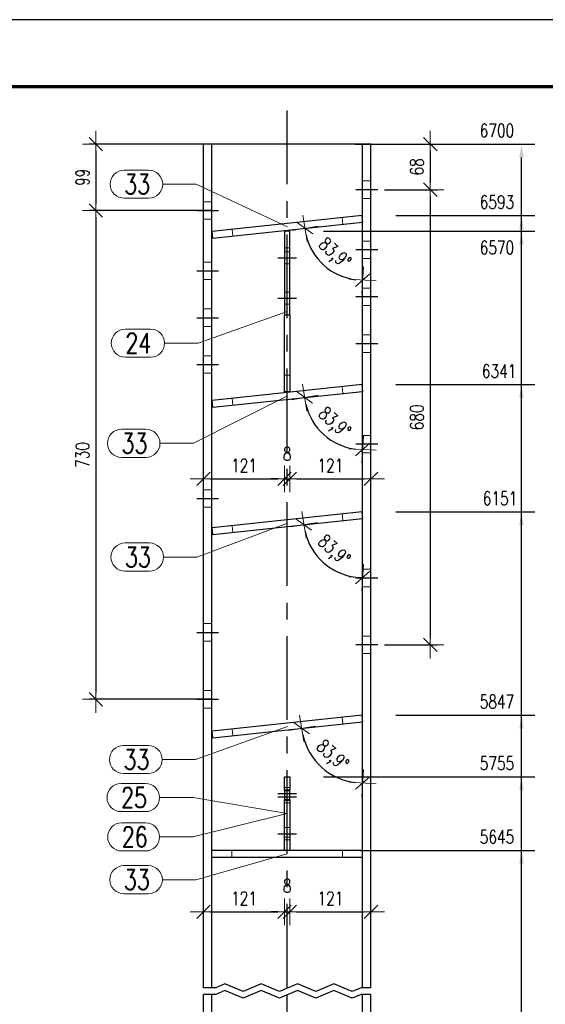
# Model space of a CAD drawing. Header units: millimetres. Extents: x 2097 to 3301, y 14853 to 15503.
# Tile 47 of 97: x 2436 to 2515, y 15328 to 15475. Entities that reach past the tile are written whole.
import ezdxf

# ---------------------------------------------------------------- set-up
doc = ezdxf.new("R2010")
doc.units = ezdxf.units.MM
doc.header["$LTSCALE"] = 10
doc.linetypes.add('HIDDEN', pattern=[0.375, 0.25, -0.125])
doc.linetypes.add('MITTE', pattern=[2, 1.25, -0.25, 0.25, -0.25])
doc.layers.get('Defpoints').update_dxf_attribs({"color": 1})
doc.layers.add('_FORMATKA', color=8, linetype='Continuous', plot=False)
for name, color, linetype, lineweight in [('_RAMKA', 7, 'Continuous', 35), ('PS_DIM', 4, 'Continuous', 13), ('PS_Hidden', 2, 'HIDDEN', 9), ('PS_Pos', 1, 'Continuous', 15), ('PS_SOLID', 7, 'Continuous', 30)]:
    doc.layers.add(name, color=color, linetype=linetype, lineweight=lineweight)
doc.layers.add('PS_MID', color=5, linetype='MITTE')
doc.styles.add('simplex', font='simplex.shx', dxfattribs={"width": 0.75})
doc.dimstyles.new('1_10_GŁ_DS1-LS10', dxfattribs={"dimtxt": 2, "dimasz": 2, "dimexe": 2, "dimexo": 5, "dimgap": 1, "dimtad": 1, "dimjust": 4, "dimdec": 0, "dimlfac": 10, "dimtxsty": 'simplex', "dimblk1": 'NONE', "dimsah": 1, "dimcen": 2, "dimclrd": 256, "dimclre": 256, "dimclrt": 3, "dimadec": 1, "dimazin": 0, "dimtfac": 1, "dimtdec": 0, "dimtmove": 2, "dimatfit": 3, "dimfxl": 1, "dimarcsym": 0})
doc.dimstyles.new('1_10_PRZ', dxfattribs={"dimtxt": 2, "dimasz": 1, "dimexe": 2, "dimexo": 5, "dimgap": 1, "dimtad": 1, "dimdec": 0, "dimlfac": 10, "dimtxsty": 'simplex', "dimblk": 'dimznak', "dimcen": 2, "dimse1": 1, "dimse2": 1, "dimclrt": 3, "dimadec": 1, "dimazin": 0, "dimtfac": 1, "dimtdec": 0, "dimtix": 1, "dimtmove": 2, "dimatfit": 3, "dimldrblk": 'dim-grot', "dimfxl": 1, "dimarcsym": 0})
doc.dimstyles.new('1_10_SC', dxfattribs={"dimtxt": 2, "dimasz": 1, "dimexe": 1, "dimexo": 1, "dimgap": 1, "dimtad": 1, "dimdec": 0, "dimlfac": 10, "dimtxsty": 'simplex', "dimblk": 'dimznak', "dimcen": 2, "dimclrd": 256, "dimclre": 256, "dimclrt": 3, "dimadec": 1, "dimazin": 0, "dimtfac": 1, "dimtdec": 0, "dimtix": 1, "dimtmove": 2, "dimatfit": 3, "dimldrblk": 'dim-grot', "dimfxl": 1, "dimarcsym": 0})

# ---------------------------------------------------------------- blocks, each defined once
blk = doc.blocks.new('*D1336')
at = {"layer": 'Defpoints', "color": 0, "transparency": 16777216}
for p in [(2482.01, 15350.54), (2511.14, 15350.54), (2488.68, 15223.91)]:
    blk.add_point(p, dxfattribs=at)
at = {"layer": 'PS_DIM', "lineweight": -2, "transparency": 16777216}
for p, q in [((2487.01, 15350.54), (2513.14, 15350.54)), ((2511.14, 15223.91), (2511.14, 15348.54)), ((2493.68, 15223.91), (2513.14, 15223.91))]:
    blk.add_line(p, q, dxfattribs=at)
at = {"layer": 'PS_DIM', "transparency": 16777216}
blk.add_solid([(2510.81, 15348.54), (2511.47, 15348.54), (2511.14, 15350.54)], dxfattribs=at)
at = {"layer": 'PS_DIM', "color": 3, "transparency": 16777216, "insert": (2507.48, 15352.56), "char_height": 2, "attachment_point": 5, "rotation": 0.0573, "style": 'simplex'}
blk.add_mtext('5645', dxfattribs=at)
blk = doc.blocks.new('_None')
blk = doc.blocks.new('*D1337')
at = {"layer": 'Defpoints', "color": 0, "transparency": 16777216}
for p in [(2476.58, 15361.54), (2511.14, 15361.54), (2488.68, 15223.91)]:
    blk.add_point(p, dxfattribs=at)
at = {"layer": 'PS_DIM', "lineweight": -2, "transparency": 16777216}
for p, q in [((2481.58, 15361.54), (2513.14, 15361.54)), ((2511.14, 15223.91), (2511.14, 15359.54)), ((2493.68, 15223.91), (2513.14, 15223.91))]:
    blk.add_line(p, q, dxfattribs=at)
at = {"layer": 'PS_DIM', "transparency": 16777216}
blk.add_solid([(2510.81, 15359.54), (2511.47, 15359.54), (2511.14, 15361.54)], dxfattribs=at)
at = {"layer": 'PS_DIM', "color": 3, "transparency": 16777216, "insert": (2507.48, 15363.56), "char_height": 2, "attachment_point": 5, "rotation": 0.0573, "style": 'simplex'}
blk.add_mtext('5755', dxfattribs=at)
blk = doc.blocks.new('*D1338')
at = {"layer": 'Defpoints', "color": 0, "transparency": 16777216}
for p in [(2487.37, 15370.74), (2511.14, 15370.74), (2488.68, 15223.91)]:
    blk.add_point(p, dxfattribs=at)
at = {"layer": 'PS_DIM', "lineweight": -2, "transparency": 16777216}
for p, q in [((2492.37, 15370.74), (2513.14, 15370.74)), ((2511.14, 15223.91), (2511.14, 15368.74)), ((2493.68, 15223.91), (2513.14, 15223.91))]:
    blk.add_line(p, q, dxfattribs=at)
at = {"layer": 'PS_DIM', "transparency": 16777216}
blk.add_solid([(2510.81, 15368.74), (2511.47, 15368.74), (2511.14, 15370.74)], dxfattribs=at)
at = {"layer": 'PS_DIM', "color": 3, "transparency": 16777216, "insert": (2507.48, 15372.76), "char_height": 2, "attachment_point": 5, "rotation": 0.0573, "style": 'simplex'}
blk.add_mtext('5847', dxfattribs=at)
blk = doc.blocks.new('*D1339')
at = {"layer": 'Defpoints', "color": 0, "transparency": 16777216}
for p in [(2487.37, 15401.11), (2511.14, 15401.11), (2488.68, 15223.91)]:
    blk.add_point(p, dxfattribs=at)
at = {"layer": 'PS_DIM', "lineweight": -2, "transparency": 16777216}
for p, q in [((2492.37, 15401.11), (2513.14, 15401.11)), ((2511.14, 15223.91), (2511.14, 15399.11)), ((2493.68, 15223.91), (2513.14, 15223.91))]:
    blk.add_line(p, q, dxfattribs=at)
at = {"layer": 'PS_DIM', "transparency": 16777216}
blk.add_solid([(2510.81, 15399.11), (2511.47, 15399.11), (2511.14, 15401.11)], dxfattribs=at)
at = {"layer": 'PS_DIM', "color": 3, "transparency": 16777216, "insert": (2507.94, 15403.13), "char_height": 2, "attachment_point": 5, "rotation": 0.0573, "style": 'simplex'}
blk.add_mtext('6151', dxfattribs=at)
blk = doc.blocks.new('*D1340')
at = {"layer": 'Defpoints', "color": 0, "transparency": 16777216}
for p in [(2487.37, 15420.11), (2511.14, 15420.11), (2488.68, 15223.91)]:
    blk.add_point(p, dxfattribs=at)
at = {"layer": 'PS_DIM', "lineweight": -2, "transparency": 16777216}
for p, q in [((2492.37, 15420.11), (2513.14, 15420.11)), ((2511.14, 15223.91), (2511.14, 15418.11)), ((2493.68, 15223.91), (2513.14, 15223.91))]:
    blk.add_line(p, q, dxfattribs=at)
at = {"layer": 'PS_DIM', "transparency": 16777216}
blk.add_solid([(2510.81, 15418.11), (2511.47, 15418.11), (2511.14, 15420.11)], dxfattribs=at)
at = {"layer": 'PS_DIM', "color": 3, "transparency": 16777216, "insert": (2507.8, 15422.13), "char_height": 2, "attachment_point": 5, "rotation": 0.0573, "style": 'simplex'}
blk.add_mtext('6341', dxfattribs=at)
blk = doc.blocks.new('*D1341')
at = {"layer": 'Defpoints', "color": 0, "transparency": 16777216}
for p in [(2476.58, 15443.04), (2511.14, 15443.04), (2488.68, 15223.91)]:
    blk.add_point(p, dxfattribs=at)
at = {"layer": 'PS_DIM', "lineweight": -2, "transparency": 16777216}
for p, q in [((2481.58, 15443.04), (2513.14, 15443.04)), ((2511.14, 15223.91), (2511.14, 15441.04)), ((2493.68, 15223.91), (2513.14, 15223.91))]:
    blk.add_line(p, q, dxfattribs=at)
at = {"layer": 'PS_DIM', "transparency": 16777216}
blk.add_solid([(2510.81, 15441.04), (2511.47, 15441.04), (2511.14, 15443.04)], dxfattribs=at)
at = {"layer": 'PS_DIM', "color": 3, "transparency": 16777216, "insert": (2507.48, 15440.58), "char_height": 2, "attachment_point": 5, "rotation": 0.0573, "style": 'simplex'}
blk.add_mtext('6570', dxfattribs=at)
blk = doc.blocks.new('*D1342')
at = {"layer": 'Defpoints', "color": 0, "transparency": 16777216}
for p in [(2487.37, 15445.36), (2511.14, 15445.36), (2488.68, 15223.91)]:
    blk.add_point(p, dxfattribs=at)
at = {"layer": 'PS_DIM', "lineweight": -2, "transparency": 16777216}
for p, q in [((2492.37, 15445.36), (2513.14, 15445.36)), ((2511.14, 15223.91), (2511.14, 15443.36)), ((2493.68, 15223.91), (2513.14, 15223.91))]:
    blk.add_line(p, q, dxfattribs=at)
at = {"layer": 'PS_DIM', "transparency": 16777216}
blk.add_solid([(2510.81, 15443.36), (2511.47, 15443.36), (2511.14, 15445.36)], dxfattribs=at)
at = {"layer": 'PS_DIM', "color": 3, "transparency": 16777216, "insert": (2507.48, 15447.38), "char_height": 2, "attachment_point": 5, "rotation": 0.0573, "style": 'simplex'}
blk.add_mtext('6593', dxfattribs=at)
blk = doc.blocks.new('*D1343')
at = {"layer": 'Defpoints', "color": 0, "transparency": 16777216}
for p in [(2481.3, 15456.04), (2511.14, 15456.04), (2488.68, 15223.91)]:
    blk.add_point(p, dxfattribs=at)
at = {"layer": 'PS_DIM', "lineweight": -2, "transparency": 16777216}
for p, q in [((2486.3, 15456.04), (2513.14, 15456.04)), ((2511.14, 15223.91), (2511.14, 15454.04)), ((2493.68, 15223.91), (2513.14, 15223.91))]:
    blk.add_line(p, q, dxfattribs=at)
at = {"layer": 'PS_DIM', "transparency": 16777216}
blk.add_solid([(2510.81, 15454.04), (2511.47, 15454.04), (2511.14, 15456.04)], dxfattribs=at)
at = {"layer": 'PS_DIM', "color": 3, "transparency": 16777216, "insert": (2507.48, 15458.06), "char_height": 2, "attachment_point": 5, "rotation": 0.0573, "style": 'simplex'}
blk.add_mtext('6700', dxfattribs=at)
blk = doc.blocks.new('dimznak')
at = {"color": 0}
for points in [[(0, 2), (0, -2)], [(-2, 0), (2, 0)]]:
    blk.add_lwpolyline(points, dxfattribs=at)
at = {"color": 2}
blk.add_lwpolyline([(1, 1), (-1, -1)], dxfattribs=at)
blk = doc.blocks.new('*D1344')
at = {"layer": 'Defpoints', "color": 0, "transparency": 16777216}
for p in [(2492.74, 15456.04), (2489.68, 15449.23), (2497.53, 15449.23)]:
    blk.add_point(p, dxfattribs=at)
at = {"layer": 'PS_DIM', "color": 0, "lineweight": -2, "transparency": 16777216}
blk.add_line((2497.53, 15455.04), (2497.53, 15450.23), dxfattribs=at)
for p, rotation in [((2497.53, 15456.04), 90), ((2497.53, 15449.23), 270)]:
    blk.add_blockref('dimznak', p, dxfattribs=dict(at, rotation=rotation))
at = {"layer": 'PS_DIM', "color": 3, "transparency": 16777216, "insert": (2495.53, 15452.64), "char_height": 2, "attachment_point": 5, "rotation": 90, "style": 'simplex'}
blk.add_mtext('68', dxfattribs=at)
blk = doc.blocks.new('dim-grot')
blk.add_hatch(color=256).paths.add_polyline_path([(0, 0), (-2, 0.5), (-2, -0.5)])
blk.add_lwpolyline([(0, 0), (-2, 0.5), (-2, -0.5), (0, 0)])
blk = doc.blocks.new('*D1345')
at = {"layer": 'Defpoints', "color": 0, "transparency": 16777216}
for p in [(2489.68, 15449.23), (2489.68, 15381.23), (2497.53, 15381.23)]:
    blk.add_point(p, dxfattribs=at)
at = {"layer": 'PS_DIM', "lineweight": -2, "transparency": 16777216}
for p, q in [((2490.68, 15449.23), (2498.53, 15449.23)), ((2497.53, 15448.23), (2497.53, 15382.23)), ((2490.68, 15381.23), (2498.53, 15381.23))]:
    blk.add_line(p, q, dxfattribs=at)
for p, rotation in [((2497.53, 15449.23), 90), ((2497.53, 15381.23), 270)]:
    blk.add_blockref('dimznak', p, dxfattribs=dict(at, rotation=rotation))
at = {"layer": 'PS_DIM', "color": 3, "transparency": 16777216, "insert": (2495.53, 15415.23), "char_height": 2, "attachment_point": 5, "rotation": 90, "style": 'simplex'}
blk.add_mtext('680', dxfattribs=at)
blk = doc.blocks.new('*D1346')
at = {"layer": 'Defpoints', "color": 0, "transparency": 16777216}
for p in [(2469.82, 15456.04), (2447.63, 15446.11), (2465.93, 15446.11)]:
    blk.add_point(p, dxfattribs=at)
at = {"layer": 'PS_DIM', "lineweight": -2, "transparency": 16777216}
for p, q in [((2468.82, 15456.04), (2446.63, 15456.04)), ((2447.63, 15455.04), (2447.63, 15447.11)), ((2464.93, 15446.11), (2446.63, 15446.11))]:
    blk.add_line(p, q, dxfattribs=at)
for p, rotation in [((2447.63, 15456.04), 90), ((2447.63, 15446.11), 270)]:
    blk.add_blockref('dimznak', p, dxfattribs=dict(at, rotation=rotation))
at = {"layer": 'PS_DIM', "color": 3, "transparency": 16777216, "insert": (2445.63, 15451.08), "char_height": 2, "attachment_point": 5, "rotation": 90, "style": 'simplex'}
blk.add_mtext('99', dxfattribs=at)
blk = doc.blocks.new('*D1347')
at = {"layer": 'Defpoints', "color": 0, "transparency": 16777216}
for p in [(2465.93, 15446.11), (2447.63, 15373.11), (2465.93, 15373.11)]:
    blk.add_point(p, dxfattribs=at)
at = {"layer": 'PS_DIM', "lineweight": -2, "transparency": 16777216}
for p, q in [((2464.93, 15446.11), (2446.63, 15446.11)), ((2447.63, 15445.11), (2447.63, 15374.11)), ((2464.93, 15373.11), (2446.63, 15373.11))]:
    blk.add_line(p, q, dxfattribs=at)
for p, rotation in [((2447.63, 15446.11), 90), ((2447.63, 15373.11), 270)]:
    blk.add_blockref('dimznak', p, dxfattribs=dict(at, rotation=rotation))
at = {"layer": 'PS_DIM', "color": 3, "transparency": 16777216, "insert": (2445.63, 15409.61), "char_height": 2, "attachment_point": 5, "rotation": 90, "style": 'simplex'}
blk.add_mtext('730', dxfattribs=at)
blk = doc.blocks.new('*D1348')
at = {"layer": 'Defpoints', "color": 0, "transparency": 16777216}
for p in [(2487.43, 15456.04), (2487.43, 15444.36), (2465.1, 15441.98), (2480.28, 15439.53), (2487.43, 15330.04)]:
    blk.add_point(p, dxfattribs=at)
at = {"layer": 'PS_DIM', "color": 0, "lineweight": -2, "transparency": 16777216}
blk.add_arc((2487.43, 15444.36), 8.64, 192.7301, 263.3619, dxfattribs=at)
for p, rotation in [((2478.84, 15443.45), 99.4110277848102), ((2487.43, 15435.73), 356.6809749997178)]:
    blk.add_blockref('dimznak', p, dxfattribs=dict(at, rotation=rotation))
at = {"layer": 'PS_DIM', "color": 3, "transparency": 16777216, "insert": (2483.12, 15439.57), "char_height": 2, "attachment_point": 5, "rotation": 318.046, "style": 'simplex'}
blk.add_mtext('83,9°', dxfattribs=at)
blk = doc.blocks.new('*D1349')
at = {"layer": 'Defpoints', "color": 0, "transparency": 16777216}
for p in [(2487.43, 15456.04), (2487.43, 15419.11), (2465.1, 15416.73), (2480.24, 15414.25), (2487.43, 15330.04)]:
    blk.add_point(p, dxfattribs=at)
at = {"layer": 'PS_DIM', "color": 0, "lineweight": -2, "transparency": 16777216}
blk.add_arc((2487.43, 15419.11), 8.69, 192.6927, 263.3993, dxfattribs=at)
for p, rotation in [((2478.8, 15418.19), 99.3923370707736), ((2487.43, 15410.43), 356.6996657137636)]:
    blk.add_blockref('dimznak', p, dxfattribs=dict(at, rotation=rotation))
at = {"layer": 'PS_DIM', "color": 3, "transparency": 16777216, "insert": (2483.09, 15414.28), "char_height": 2, "attachment_point": 5, "rotation": 318.046, "style": 'simplex'}
blk.add_mtext('83,9°', dxfattribs=at)
blk = doc.blocks.new('*D1350')
at = {"layer": 'Defpoints', "color": 0, "transparency": 16777216}
for p in [(2487.43, 15456.04), (2487.43, 15400.11), (2465.1, 15397.73), (2480.13, 15395.18), (2487.43, 15330.04)]:
    blk.add_point(p, dxfattribs=at)
at = {"layer": 'PS_DIM', "color": 0, "lineweight": -2, "transparency": 16777216}
blk.add_arc((2487.43, 15400.11), 8.81, 192.6004, 263.4916, dxfattribs=at)
for p, rotation in [((2478.67, 15399.18), 99.34621714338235), ((2487.43, 15391.31), 356.7457856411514)]:
    blk.add_blockref('dimznak', p, dxfattribs=dict(at, rotation=rotation))
at = {"layer": 'PS_DIM', "color": 3, "transparency": 16777216, "insert": (2483.01, 15395.19), "char_height": 2, "attachment_point": 5, "rotation": 318.046, "style": 'simplex'}
blk.add_mtext('83,9°', dxfattribs=at)
blk = doc.blocks.new('*D1351')
at = {"layer": 'Defpoints', "color": 0, "transparency": 16777216}
for p in [(2487.43, 15456.04), (2487.43, 15369.74), (2465.1, 15367.35), (2479.87, 15364.62), (2487.43, 15330.04)]:
    blk.add_point(p, dxfattribs=at)
at = {"layer": 'PS_DIM', "color": 0, "lineweight": -2, "transparency": 16777216}
blk.add_arc((2487.43, 15369.74), 9.13, 192.3702, 263.7218, dxfattribs=at)
for p, rotation in [((2478.35, 15368.77), 99.23109958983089), ((2487.43, 15360.61), 356.860903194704)]:
    blk.add_blockref('dimznak', p, dxfattribs=dict(at, rotation=rotation))
at = {"layer": 'PS_DIM', "color": 3, "transparency": 16777216, "insert": (2482.79, 15364.58), "char_height": 2, "attachment_point": 5, "rotation": 318.046, "style": 'simplex'}
blk.add_mtext('83,9°', dxfattribs=at)
blk = doc.blocks.new('*D1352')
at = {"layer": 'Defpoints', "color": 0, "transparency": 16777216}
for p in [(2475.78, 15361.54), (2463.68, 15355.17), (2475.78, 15341.38)]:
    blk.add_point(p, dxfattribs=at)
at = {"layer": 'PS_DIM', "color": 0, "lineweight": -2, "transparency": 16777216}
blk.add_line((2464.68, 15341.38), (2474.78, 15341.38), dxfattribs=at)
at = {"layer": 'PS_DIM', "color": 0, "lineweight": -2, "transparency": 16777216, "rotation": 180}
blk.add_blockref('dimznak', (2463.68, 15341.38), dxfattribs=at)
at = {"layer": 'PS_DIM', "color": 0, "lineweight": -2, "transparency": 16777216}
blk.add_blockref('dimznak', (2475.78, 15341.38), dxfattribs=at)
at = {"layer": 'PS_DIM', "color": 3, "transparency": 16777216, "insert": (2469.73, 15343.38), "char_height": 2, "attachment_point": 5, "style": 'simplex'}
blk.add_mtext('121', dxfattribs=at)
blk = doc.blocks.new('*D1353')
at = {"layer": 'Defpoints', "color": 0, "transparency": 16777216}
for p in [(2475.78, 15361.54), (2476.58, 15354.29), (2476.58, 15341.38)]:
    blk.add_point(p, dxfattribs=at)
at = {"layer": 'PS_DIM', "color": 0, "lineweight": -2, "transparency": 16777216}
for p, q in [((2474.78, 15341.38), (2473.78, 15341.38)), ((2475.78, 15341.38), (2476.58, 15341.38)), ((2477.58, 15341.38), (2478.58, 15341.38))]:
    blk.add_line(p, q, dxfattribs=at)
blk.add_blockref('dimznak', (2475.78, 15341.38), dxfattribs=at)
at = {"layer": 'PS_DIM', "color": 0, "lineweight": -2, "transparency": 16777216, "rotation": 180}
blk.add_blockref('dimznak', (2476.58, 15341.38), dxfattribs=at)
at = {"layer": 'PS_DIM', "color": 3, "transparency": 16777216, "insert": (2476.18, 15345.26), "char_height": 2, "attachment_point": 5, "style": 'simplex'}
blk.add_mtext('8', dxfattribs=at)
blk = doc.blocks.new('*D1354')
at = {"layer": 'Defpoints', "color": 0, "transparency": 16777216}
for p in [(2476.58, 15354.29), (2488.68, 15353.56), (2488.68, 15341.38)]:
    blk.add_point(p, dxfattribs=at)
at = {"layer": 'PS_DIM', "color": 0, "lineweight": -2, "transparency": 16777216}
blk.add_line((2477.58, 15341.38), (2487.68, 15341.38), dxfattribs=at)
at = {"layer": 'PS_DIM', "color": 0, "lineweight": -2, "transparency": 16777216, "rotation": 180}
blk.add_blockref('dimznak', (2476.58, 15341.38), dxfattribs=at)
at = {"layer": 'PS_DIM', "color": 0, "lineweight": -2, "transparency": 16777216}
blk.add_blockref('dimznak', (2488.68, 15341.38), dxfattribs=at)
at = {"layer": 'PS_DIM', "color": 3, "transparency": 16777216, "insert": (2482.63, 15343.38), "char_height": 2, "attachment_point": 5, "style": 'simplex'}
blk.add_mtext('121', dxfattribs=at)
blk = doc.blocks.new('*D1355')
at = {"layer": 'Defpoints', "color": 0, "transparency": 16777216}
for p in [(2475.78, 15434.98), (2463.68, 15433.6), (2475.78, 15406.03)]:
    blk.add_point(p, dxfattribs=at)
at = {"layer": 'PS_DIM', "color": 0, "lineweight": -2, "transparency": 16777216}
blk.add_line((2464.68, 15406.03), (2474.78, 15406.03), dxfattribs=at)
at = {"layer": 'PS_DIM', "color": 0, "lineweight": -2, "transparency": 16777216, "rotation": 180}
blk.add_blockref('dimznak', (2463.68, 15406.03), dxfattribs=at)
at = {"layer": 'PS_DIM', "color": 0, "lineweight": -2, "transparency": 16777216}
blk.add_blockref('dimznak', (2475.78, 15406.03), dxfattribs=at)
at = {"layer": 'PS_DIM', "color": 3, "transparency": 16777216, "insert": (2469.73, 15408.03), "char_height": 2, "attachment_point": 5, "style": 'simplex'}
blk.add_mtext('121', dxfattribs=at)
blk = doc.blocks.new('*D1356')
at = {"layer": 'Defpoints', "color": 0, "transparency": 16777216}
for p in [(2476.58, 15423.2), (2488.68, 15422.22), (2488.68, 15406.03)]:
    blk.add_point(p, dxfattribs=at)
at = {"layer": 'PS_DIM', "color": 0, "lineweight": -2, "transparency": 16777216}
blk.add_line((2477.58, 15406.03), (2487.68, 15406.03), dxfattribs=at)
at = {"layer": 'PS_DIM', "color": 0, "lineweight": -2, "transparency": 16777216, "rotation": 180}
blk.add_blockref('dimznak', (2476.58, 15406.03), dxfattribs=at)
at = {"layer": 'PS_DIM', "color": 0, "lineweight": -2, "transparency": 16777216}
blk.add_blockref('dimznak', (2488.68, 15406.03), dxfattribs=at)
at = {"layer": 'PS_DIM', "color": 3, "transparency": 16777216, "insert": (2482.63, 15408.03), "char_height": 2, "attachment_point": 5, "style": 'simplex'}
blk.add_mtext('121', dxfattribs=at)
blk = doc.blocks.new('*D1357')
at = {"layer": 'Defpoints', "color": 0, "transparency": 16777216}
for p in [(2475.78, 15434.98), (2476.58, 15423.2), (2476.58, 15406.03)]:
    blk.add_point(p, dxfattribs=at)
at = {"layer": 'PS_DIM', "color": 0, "lineweight": -2, "transparency": 16777216}
for p, q in [((2474.78, 15406.03), (2473.78, 15406.03)), ((2475.78, 15406.03), (2476.58, 15406.03)), ((2477.58, 15406.03), (2478.58, 15406.03))]:
    blk.add_line(p, q, dxfattribs=at)
blk.add_blockref('dimznak', (2475.78, 15406.03), dxfattribs=at)
at = {"layer": 'PS_DIM', "color": 0, "lineweight": -2, "transparency": 16777216, "rotation": 180}
blk.add_blockref('dimznak', (2476.58, 15406.03), dxfattribs=at)
at = {"layer": 'PS_DIM', "color": 3, "transparency": 16777216, "insert": (2476.18, 15409.78), "char_height": 2, "attachment_point": 5, "style": 'simplex'}
blk.add_mtext('8', dxfattribs=at)
blk = doc.blocks.new('*X481')
at = {"color": 1}
for p, q in [((2676.23, 15369.05), (2662.51, 15364.12)), ((2651.76, 15366.22), (2655.41, 15366.22)), ((2657.51, 15364.12), (2662.51, 15364.12)), ((2651.76, 15362.02), (2655.41, 15362.02))]:
    blk.add_line(p, q, dxfattribs=at)
for centre, start, end in [((2651.76, 15364.12), 90, 270), ((2655.41, 15364.12), 270, 90)]:
    blk.add_arc(centre, 2.1, start, end, dxfattribs=at)
at = {"color": 2, "style": 'simplex', "width": 0.75}
blk.add_text('33', height=3, dxfattribs=at).set_placement((2651.76, 15362.62))
blk = doc.blocks.new('*X482')
at = {"color": 1}
for p, q in [((2676.23, 15369.05), (2662.51, 15364.12)), ((2651.76, 15366.22), (2655.41, 15366.22)), ((2657.51, 15364.12), (2662.51, 15364.12)), ((2651.76, 15362.02), (2655.41, 15362.02))]:
    blk.add_line(p, q, dxfattribs=at)
for centre, start, end in [((2651.76, 15364.12), 90, 270), ((2655.41, 15364.12), 270, 90)]:
    blk.add_arc(centre, 2.1, start, end, dxfattribs=at)
at = {"color": 2, "style": 'simplex', "width": 0.75}
blk.add_text('33', height=3, dxfattribs=at).set_placement((2651.76, 15362.62))
blk = doc.blocks.new('*X483')
at = {"color": 1}
for p, q in [((2651.39, 15360.53), (2655.03, 15360.53)), ((2657.13, 15358.43), (2662.13, 15358.43)), ((2676.18, 15356.04), (2662.13, 15358.43)), ((2651.39, 15356.33), (2655.03, 15356.33))]:
    blk.add_line(p, q, dxfattribs=at)
for centre, start, end in [((2651.39, 15358.43), 90, 270), ((2655.03, 15358.43), 270, 90)]:
    blk.add_arc(centre, 2.1, start, end, dxfattribs=at)
at = {"color": 2, "style": 'simplex', "width": 0.75}
blk.add_text('25', height=3, dxfattribs=at).set_placement((2651.39, 15356.93))
blk = doc.blocks.new('*X484')
at = {"color": 1}
for p, q in [((2676.18, 15356.04), (2662.13, 15352.56)), ((2651.49, 15354.66), (2655.03, 15354.66)), ((2657.13, 15352.56), (2662.13, 15352.56)), ((2651.49, 15350.46), (2655.03, 15350.46))]:
    blk.add_line(p, q, dxfattribs=at)
for centre, start, end in [((2651.49, 15352.56), 90, 270), ((2655.03, 15352.56), 270, 90)]:
    blk.add_arc(centre, 2.1, start, end, dxfattribs=at)
at = {"color": 2, "style": 'simplex', "width": 0.75}
blk.add_text('26', height=3, dxfattribs=at).set_placement((2651.49, 15351.06))
blk = doc.blocks.new('*X485')
at = {"color": 1}
for p, q in [((2676.18, 15350.04), (2662.55, 15346.17)), ((2651.81, 15348.27), (2655.45, 15348.27)), ((2657.55, 15346.17), (2662.55, 15346.17)), ((2651.81, 15344.07), (2655.45, 15344.07))]:
    blk.add_line(p, q, dxfattribs=at)
for centre, start, end in [((2651.81, 15346.17), 90, 270), ((2655.45, 15346.17), 270, 90)]:
    blk.add_arc(centre, 2.1, start, end, dxfattribs=at)
at = {"color": 2, "style": 'simplex', "width": 0.75}
blk.add_text('33', height=3, dxfattribs=at).set_placement((2651.81, 15344.67))
blk = doc.blocks.new('*X486')
at = {"color": 1}
for p, q in [((2676.18, 15350.04), (2662.55, 15346.17)), ((2651.81, 15348.27), (2655.45, 15348.27)), ((2657.55, 15346.17), (2662.55, 15346.17)), ((2651.81, 15344.07), (2655.45, 15344.07))]:
    blk.add_line(p, q, dxfattribs=at)
for centre, start, end in [((2651.81, 15346.17), 90, 270), ((2655.45, 15346.17), 270, 90)]:
    blk.add_arc(centre, 2.1, start, end, dxfattribs=at)
at = {"color": 2, "style": 'simplex', "width": 0.75}
blk.add_text('33', height=3, dxfattribs=at).set_placement((2651.81, 15344.67))
blk = doc.blocks.new('*X487')
at = {"color": 1}
for p, q in [((2676.23, 15399.42), (2662.71, 15394.36)), ((2651.97, 15396.46), (2655.61, 15396.46)), ((2657.71, 15394.36), (2662.71, 15394.36)), ((2651.97, 15392.26), (2655.61, 15392.26))]:
    blk.add_line(p, q, dxfattribs=at)
for centre, start, end in [((2651.97, 15394.36), 90, 270), ((2655.61, 15394.36), 270, 90)]:
    blk.add_arc(centre, 2.1, start, end, dxfattribs=at)
at = {"color": 2, "style": 'simplex', "width": 0.75}
blk.add_text('33', height=3, dxfattribs=at).set_placement((2651.97, 15392.86))
blk = doc.blocks.new('*X489')
at = {"color": 1}
for p, q in [((2676.23, 15399.42), (2662.71, 15394.36)), ((2651.97, 15396.46), (2655.61, 15396.46)), ((2657.71, 15394.36), (2662.71, 15394.36)), ((2651.97, 15392.26), (2655.61, 15392.26))]:
    blk.add_line(p, q, dxfattribs=at)
for centre, start, end in [((2651.97, 15394.36), 90, 270), ((2655.61, 15394.36), 270, 90)]:
    blk.add_arc(centre, 2.1, start, end, dxfattribs=at)
at = {"color": 2, "style": 'simplex', "width": 0.75}
blk.add_text('33', height=3, dxfattribs=at).set_placement((2651.97, 15392.86))
blk = doc.blocks.new('*X492')
at = {"color": 1}
for p, q in [((2676.18, 15431.04), (2662.88, 15426.31)), ((2652.03, 15428.41), (2655.78, 15428.41)), ((2657.88, 15426.31), (2662.88, 15426.31)), ((2652.03, 15424.21), (2655.78, 15424.21))]:
    blk.add_line(p, q, dxfattribs=at)
for centre, start, end in [((2652.03, 15426.31), 90, 270), ((2655.78, 15426.31), 270, 90)]:
    blk.add_arc(centre, 2.1, start, end, dxfattribs=at)
at = {"color": 2, "style": 'simplex', "width": 0.75}
blk.add_text('24', height=3, dxfattribs=at).set_placement((2652.03, 15424.81))
blk = doc.blocks.new('*X493')
at = {"color": 1}
for p, q in [((2676.18, 15431.04), (2662.88, 15426.31)), ((2652.03, 15428.41), (2655.78, 15428.41)), ((2657.88, 15426.31), (2662.88, 15426.31)), ((2652.03, 15424.21), (2655.78, 15424.21))]:
    blk.add_line(p, q, dxfattribs=at)
for centre, start, end in [((2652.03, 15426.31), 90, 270), ((2655.78, 15426.31), 270, 90)]:
    blk.add_arc(centre, 2.1, start, end, dxfattribs=at)
at = {"color": 2, "style": 'simplex', "width": 0.75}
blk.add_text('24', height=3, dxfattribs=at).set_placement((2652.03, 15424.81))
blk = doc.blocks.new('*X494')
at = {"color": 1}
for p, q in [((2651.86, 15452.15), (2655.5, 15452.15)), ((2657.6, 15450.05), (2662.6, 15450.05)), ((2676.23, 15443.67), (2662.6, 15450.05)), ((2651.86, 15447.95), (2655.5, 15447.95))]:
    blk.add_line(p, q, dxfattribs=at)
for centre, start, end in [((2651.86, 15450.05), 90, 270), ((2655.5, 15450.05), 270, 90)]:
    blk.add_arc(centre, 2.1, start, end, dxfattribs=at)
at = {"color": 2, "style": 'simplex', "width": 0.75}
blk.add_text('33', height=3, dxfattribs=at).set_placement((2651.86, 15448.55))
blk = doc.blocks.new('*X495')
at = {"color": 1}
for p, q in [((2676.23, 15418.42), (2662.19, 15411.35)), ((2651.45, 15413.45), (2655.09, 15413.45)), ((2657.19, 15411.35), (2662.19, 15411.35)), ((2651.45, 15409.25), (2655.09, 15409.25))]:
    blk.add_line(p, q, dxfattribs=at)
for centre, start, end in [((2651.45, 15411.35), 90, 270), ((2655.09, 15411.35), 270, 90)]:
    blk.add_arc(centre, 2.1, start, end, dxfattribs=at)
at = {"color": 2, "style": 'simplex', "width": 0.75}
blk.add_text('33', height=3, dxfattribs=at).set_placement((2651.45, 15409.85))
blk = doc.blocks.new('*X496')
at = {"color": 1}
for p, q in [((2651.86, 15452.15), (2655.5, 15452.15)), ((2657.6, 15450.05), (2662.6, 15450.05)), ((2676.23, 15443.67), (2662.6, 15450.05)), ((2651.86, 15447.95), (2655.5, 15447.95))]:
    blk.add_line(p, q, dxfattribs=at)
for centre, start, end in [((2651.86, 15450.05), 90, 270), ((2655.5, 15450.05), 270, 90)]:
    blk.add_arc(centre, 2.1, start, end, dxfattribs=at)
at = {"color": 2, "style": 'simplex', "width": 0.75}
blk.add_text('33', height=3, dxfattribs=at).set_placement((2651.86, 15448.55))
blk = doc.blocks.new('*X497')
at = {"color": 1}
for p, q in [((2676.23, 15418.42), (2662.19, 15411.35)), ((2651.45, 15413.45), (2655.09, 15413.45)), ((2657.19, 15411.35), (2662.19, 15411.35)), ((2651.45, 15409.25), (2655.09, 15409.25))]:
    blk.add_line(p, q, dxfattribs=at)
for centre, start, end in [((2651.45, 15411.35), 90, 270), ((2655.09, 15411.35), 270, 90)]:
    blk.add_arc(centre, 2.1, start, end, dxfattribs=at)
at = {"color": 2, "style": 'simplex', "width": 0.75}
blk.add_text('33', height=3, dxfattribs=at).set_placement((2651.45, 15409.85))

msp = doc.modelspace()

# ---------------------------------------------------------------- linework, layer by layer
at = {"color": 1}
for p, q in [((2465.54, 15330.04), (2463.68, 15330.04)), ((2466.89, 15330.62), (2465.54, 15330.04)), ((2469.6, 15329.47), (2466.89, 15330.62)), ((2472.31, 15330.62), (2469.6, 15329.47)), ((2475.02, 15329.47), (2472.31, 15330.62)), ((2477.73, 15330.62), (2475.02, 15329.47)), ((2480.44, 15329.47), (2477.73, 15330.62)), ((2483.15, 15330.62), (2480.44, 15329.47)), ((2485.86, 15329.47), (2483.15, 15330.62)), ((2487.21, 15330.04), (2485.86, 15329.47)), ((2488.68, 15330.04), (2487.21, 15330.04)), ((2465.54, 15329.04), (2463.68, 15329.04)), ((2466.89, 15329.62), (2465.54, 15329.04)), ((2469.6, 15328.47), (2466.89, 15329.62)), ((2472.31, 15329.62), (2469.6, 15328.47)), ((2475.02, 15328.47), (2472.31, 15329.62)), ((2477.73, 15329.62), (2475.02, 15328.47)), ((2480.44, 15328.47), (2477.73, 15329.62)), ((2483.15, 15329.62), (2480.44, 15328.47)), ((2485.86, 15328.47), (2483.15, 15329.62)), ((2487.21, 15329.04), (2485.86, 15328.47)), ((2488.68, 15329.04), (2487.21, 15329.04))]:
    msp.add_line(p, q, dxfattribs=at)
at = {"layer": '_FORMATKA', "lineweight": -3}
msp.add_lwpolyline([(2099.35, 14880.62), (3299.35, 14880.62), (3299.35, 15474.62), (2099.35, 15474.62)], close=True, dxfattribs=at)
at = {"layer": '_RAMKA', "lineweight": -3, "const_width": 0.5}
msp.add_lwpolyline([(2129.35, 14890.62), (3289.35, 14890.62), (3289.35, 15464.62), (2129.35, 15464.62)], close=True, dxfattribs=at)
at = {"layer": 'PS_Hidden', "color": 2, "linetype": 'HIDDEN'}
for p, q in [((2487.43, 15450.53), (2488.68, 15450.53)), ((2487.43, 15447.93), (2488.68, 15447.93)), ((2464.93, 15447.41), (2463.68, 15447.41)), ((2464.93, 15444.81), (2463.68, 15444.81)), ((2484.39, 15445.04), (2484.49, 15444.05)), ((2487.47, 15444.37), (2487.43, 15444.77)), ((2468.08, 15442.3), (2467.98, 15443.29)), ((2487.43, 15444.36), (2487.47, 15444.37)), ((2475.78, 15440.54), (2476.58, 15440.54)), ((2487.43, 15441.53), (2488.68, 15441.53)), ((2476.58, 15439.94), (2475.78, 15439.94)), ((2487.43, 15438.93), (2488.68, 15438.93)), ((2464.93, 15438.41), (2463.68, 15438.41)), ((2476.58, 15438.14), (2475.78, 15438.14)), ((2464.93, 15435.81), (2463.68, 15435.81)), ((2487.43, 15434.53), (2488.68, 15434.53)), ((2476.58, 15433.94), (2475.78, 15433.94)), ((2476.58, 15432.14), (2475.78, 15432.14)), ((2487.43, 15431.93), (2488.68, 15431.93)), ((2464.93, 15431.41), (2463.68, 15431.41)), ((2464.93, 15428.81), (2463.68, 15428.81)), ((2487.43, 15427.53), (2488.68, 15427.53)), ((2464.93, 15424.41), (2463.68, 15424.41)), ((2487.43, 15424.93), (2488.68, 15424.93)), ((2464.93, 15421.81), (2463.68, 15421.81)), ((2476.58, 15421.54), (2475.78, 15421.54)), ((2484.39, 15419.79), (2484.49, 15418.8)), ((2487.47, 15419.12), (2487.43, 15419.52)), ((2487.43, 15419.11), (2487.47, 15419.12)), ((2468.08, 15417.05), (2467.98, 15418.04)), ((2487.43, 15412.53), (2488.68, 15412.53)), ((2487.43, 15409.93), (2488.68, 15409.93)), ((2464.93, 15404.41), (2463.68, 15404.41)), ((2464.93, 15401.81), (2463.68, 15401.81)), ((2484.39, 15400.79), (2484.49, 15399.8)), ((2487.47, 15400.12), (2487.43, 15400.52)), ((2487.43, 15400.11), (2487.47, 15400.12)), ((2468.08, 15398.05), (2467.98, 15399.04)), ((2487.43, 15392.53), (2488.68, 15392.53)), ((2487.43, 15389.93), (2488.68, 15389.93)), ((2464.93, 15384.41), (2463.68, 15384.41)), ((2464.93, 15381.81), (2463.68, 15381.81)), ((2487.43, 15382.53), (2488.68, 15382.53)), ((2487.43, 15379.93), (2488.68, 15379.93)), ((2464.93, 15374.41), (2463.68, 15374.41)), ((2464.93, 15371.81), (2463.68, 15371.81)), ((2484.39, 15370.42), (2484.49, 15369.42)), ((2487.47, 15369.74), (2487.43, 15370.14)), ((2487.43, 15369.74), (2487.47, 15369.74)), ((2468.08, 15367.67), (2467.98, 15368.67)), ((2476.58, 15359.94), (2475.78, 15359.94)), ((2476.58, 15359.44), (2475.78, 15359.44)), ((2476.58, 15358.14), (2475.78, 15358.14)), ((2476.58, 15357.64), (2475.78, 15357.64)), ((2476.58, 15353.94), (2475.78, 15353.94)), ((2476.58, 15352.54), (2475.78, 15352.54)), ((2476.58, 15352.14), (2475.78, 15352.14)), ((2467.93, 15349.54), (2467.93, 15350.54)), ((2484.43, 15350.54), (2484.43, 15349.54))]:
    msp.add_line(p, q, dxfattribs=at)
at = {"layer": 'PS_MID', "color": 5, "linetype": 'MITTE'}
for p, q in [((2476.18, 15330.04), (2476.18, 15461.04)), ((2489.68, 15449.23), (2486.43, 15449.23)), ((2489.68, 15449.23), (2486.43, 15449.23)), ((2462.68, 15446.11), (2465.93, 15446.11)), ((2462.68, 15446.11), (2465.93, 15446.11)), ((2474.78, 15439.04), (2477.58, 15439.04)), ((2474.78, 15439.04), (2477.58, 15439.04)), ((2489.68, 15440.23), (2486.43, 15440.23)), ((2489.68, 15440.23), (2486.43, 15440.23)), ((2462.68, 15437.11), (2465.93, 15437.11)), ((2462.68, 15437.11), (2465.93, 15437.11)), ((2474.78, 15433.04), (2477.58, 15433.04)), ((2474.78, 15433.04), (2477.58, 15433.04)), ((2489.68, 15433.23), (2486.43, 15433.23)), ((2489.68, 15433.23), (2486.43, 15433.23)), ((2462.68, 15430.11), (2465.93, 15430.11)), ((2462.68, 15430.11), (2465.93, 15430.11)), ((2489.68, 15426.23), (2486.43, 15426.23)), ((2489.68, 15426.23), (2486.43, 15426.23)), ((2462.68, 15423.11), (2465.93, 15423.11)), ((2462.68, 15423.11), (2465.93, 15423.11)), ((2489.68, 15411.23), (2486.43, 15411.23)), ((2489.68, 15411.23), (2486.43, 15411.23)), ((2462.68, 15403.11), (2465.93, 15403.11)), ((2462.68, 15403.11), (2465.93, 15403.11)), ((2489.68, 15391.23), (2486.43, 15391.23)), ((2489.68, 15391.23), (2486.43, 15391.23)), ((2462.68, 15383.11), (2465.93, 15383.11)), ((2462.68, 15383.11), (2465.93, 15383.11)), ((2489.68, 15381.23), (2486.43, 15381.23)), ((2489.68, 15381.23), (2486.43, 15381.23)), ((2462.68, 15373.11), (2465.93, 15373.11)), ((2462.68, 15373.11), (2465.93, 15373.11)), ((2474.78, 15359.04), (2477.58, 15359.04)), ((2474.78, 15358.54), (2477.58, 15358.54)), ((2474.78, 15353.04), (2477.58, 15353.04)), ((2476.18, 15218.91), (2476.18, 15329.04))]:
    msp.add_line(p, q, dxfattribs=at)
at = {"layer": 'PS_SOLID', "color": 7, "linetype": 'Continuous'}
for p, q in [((2463.68, 15330.04), (2463.68, 15456.04)), ((2464.93, 15456.04), (2463.68, 15456.04)), ((2464.93, 15330.04), (2464.93, 15456.04)), ((2487.43, 15456.04), (2464.93, 15456.04)), ((2487.43, 15330.04), (2487.43, 15456.04)), ((2488.68, 15456.04), (2487.43, 15456.04)), ((2488.68, 15330.04), (2488.68, 15456.04)), ((2487.37, 15445.36), (2465, 15442.97)), ((2487.43, 15444.77), (2487.37, 15445.36)), ((2465.1, 15441.98), (2487.43, 15444.36)), ((2465.1, 15441.98), (2465, 15442.97)), ((2475.78, 15443.04), (2475.78, 15430.54)), ((2476.58, 15443.04), (2475.78, 15443.04)), ((2476.58, 15430.54), (2476.58, 15443.04)), ((2475.78, 15430.54), (2476.58, 15430.54)), ((2475.78, 15419.04), (2475.78, 15430.54)), ((2476.58, 15430.54), (2476.58, 15419.04)), ((2487.37, 15420.11), (2465, 15417.72)), ((2487.43, 15419.52), (2487.37, 15420.11)), ((2465.1, 15416.73), (2487.43, 15419.11)), ((2476.58, 15419.04), (2475.78, 15419.04)), ((2465.1, 15416.73), (2465, 15417.72)), ((2487.37, 15401.11), (2465, 15398.72)), ((2487.43, 15400.52), (2487.37, 15401.11)), ((2465.1, 15397.73), (2487.43, 15400.11)), ((2465.1, 15397.73), (2465, 15398.72)), ((2487.37, 15370.74), (2465, 15368.35)), ((2487.43, 15370.14), (2487.37, 15370.74)), ((2465.1, 15367.35), (2465, 15368.35)), ((2465.1, 15367.35), (2487.43, 15369.74)), ((2475.78, 15361.54), (2476.58, 15361.54)), ((2475.78, 15359.54), (2475.78, 15361.54)), ((2476.58, 15361.54), (2476.58, 15359.54)), ((2475.78, 15359.54), (2475.78, 15358.04)), ((2476.58, 15359.54), (2475.78, 15359.54)), ((2476.58, 15358.04), (2476.58, 15359.54)), ((2475.78, 15358.04), (2476.58, 15358.04)), ((2475.78, 15350.54), (2475.78, 15358.04)), ((2476.58, 15358.04), (2476.58, 15350.54)), ((2475.78, 15350.54), (2464.93, 15350.54)), ((2464.93, 15349.54), (2487.43, 15349.54)), ((2476.58, 15350.54), (2475.78, 15350.54)), ((2487.43, 15350.54), (2476.58, 15350.54)), ((2463.68, 15223.91), (2463.68, 15329.04)), ((2464.93, 15223.91), (2464.93, 15329.04)), ((2487.43, 15223.91), (2487.43, 15329.04)), ((2488.68, 15223.91), (2488.68, 15329.04))]:
    msp.add_line(p, q, dxfattribs=at)

# ---------------------------------------------------------------- block references
at = {"layer": 'PS_Pos'}
for name in ['*X494', '*X496', '*X492', '*X493', '*X495', '*X497', '*X487', '*X489', '*X481', '*X482', '*X483', '*X484', '*X485', '*X486']:
    msp.add_blockref(name, (-200, 0), dxfattribs=at)

# ---------------------------------------------------------------- dimensions: what is measured, and where the dimension line sits
at = {"layer": 'PS_DIM'}
for base, p1, p2, dimstyle, picture, middle in [((2447.63, 15446.11), (2469.82, 15456.04), (2465.93, 15446.11), '1_10_SC', '*D1346', (2445.63, 15451.08)), ((2497.53, 15449.23), (2492.74, 15456.04), (2489.68, 15449.23), '1_10_PRZ', '*D1344', (2495.53, 15452.64)), ((2497.53, 15381.23), (2489.68, 15449.23), (2489.68, 15381.23), '1_10_SC', '*D1345', (2495.53, 15415.23)), ((2447.63, 15373.11), (2465.93, 15446.11), (2465.93, 15373.11), '1_10_SC', '*D1347', (2445.63, 15409.61))]:
    dim = msp.add_linear_dim(base=base, p1=p1, p2=p2, angle=90, dimstyle=dimstyle, dxfattribs=at)
    dim.commit()
    dim.dimension.update_dxf_attribs({"geometry": picture, "text_midpoint": middle})
for base, p2, text, picture, middle in [((2511.14, 15456.04), (2481.3, 15456.04), '6700', '*D1343', (2507.48, 15458.06)), ((2511.14, 15445.36), (2487.37, 15445.36), '6593', '*D1342', (2507.48, 15447.38)), ((2511.14, 15443.04), (2476.58, 15443.04), '6570', '*D1341', (2507.48, 15440.58)), ((2511.14, 15420.11), (2487.37, 15420.11), '6341', '*D1340', (2507.8, 15422.13)), ((2511.14, 15401.11), (2487.37, 15401.11), '6151', '*D1339', (2507.94, 15403.13)), ((2511.14, 15370.74), (2487.37, 15370.74), '5847', '*D1338', (2507.48, 15372.76)), ((2511.14, 15361.54), (2476.58, 15361.54), '5755', '*D1337', (2507.48, 15363.56)), ((2511.14, 15350.54), (2482.01, 15350.54), '5645', '*D1336', (2507.48, 15352.56))]:
    dim = msp.add_linear_dim(base=base, p1=(2488.68, 15223.91), p2=p2, angle=90, text=text, dimstyle='1_10_GŁ_DS1-LS10', dxfattribs=at)
    dim.commit()
    dim.dimension.update_dxf_attribs({"geometry": picture, "text_midpoint": middle, "dimtype": 160, "text_rotation": 0.0573})
for base, line2, picture, middle in [((2480.28, 15439.53), ((2465.1, 15441.98), (2487.43, 15444.36)), '*D1348', (2483.12, 15439.57)), ((2480.24, 15414.25), ((2465.1, 15416.73), (2487.43, 15419.11)), '*D1349', (2483.09, 15414.28)), ((2480.13, 15395.18), ((2465.1, 15397.73), (2487.43, 15400.11)), '*D1350', (2483.01, 15395.19)), ((2479.87, 15364.62), ((2465.1, 15367.35), (2487.43, 15369.74)), '*D1351', (2482.79, 15364.58))]:
    dim = msp.add_angular_dim_2l(base=base, line1=((2487.43, 15330.04), (2487.43, 15456.04)), line2=line2, dimstyle='1_10_PRZ', dxfattribs=at)
    dim.commit()
    dim.dimension.update_dxf_attribs({"geometry": picture, "text_midpoint": middle})
for base, p1, p2, picture, middle in [((2475.78, 15406.03), (2463.68, 15433.6), (2475.78, 15434.98), '*D1355', (2469.73, 15408.03)), ((2488.68, 15406.03), (2476.58, 15423.2), (2488.68, 15422.22), '*D1356', (2482.63, 15408.03)), ((2475.78, 15341.38), (2463.68, 15355.17), (2475.78, 15361.54), '*D1352', (2469.73, 15343.38)), ((2488.68, 15341.38), (2476.58, 15354.29), (2488.68, 15353.56), '*D1354', (2482.63, 15343.38))]:
    dim = msp.add_linear_dim(base=base, p1=p1, p2=p2, dimstyle='1_10_PRZ', dxfattribs=at)
    dim.commit()
    dim.dimension.update_dxf_attribs({"geometry": picture, "text_midpoint": middle})
for base, p1, p2, picture, middle in [((2476.58, 15406.03), (2475.78, 15434.98), (2476.58, 15423.2), '*D1357', (2476.18, 15409.78)), ((2476.58, 15341.38), (2475.78, 15361.54), (2476.58, 15354.29), '*D1353', (2476.18, 15345.26))]:
    dim = msp.add_linear_dim(base=base, p1=p1, p2=p2, dimstyle='1_10_PRZ', dxfattribs=at)
    dim.commit()
    dim.dimension.update_dxf_attribs({"geometry": picture, "text_midpoint": middle, "dimtype": 160})

doc.saveas('drawing.dxf')
